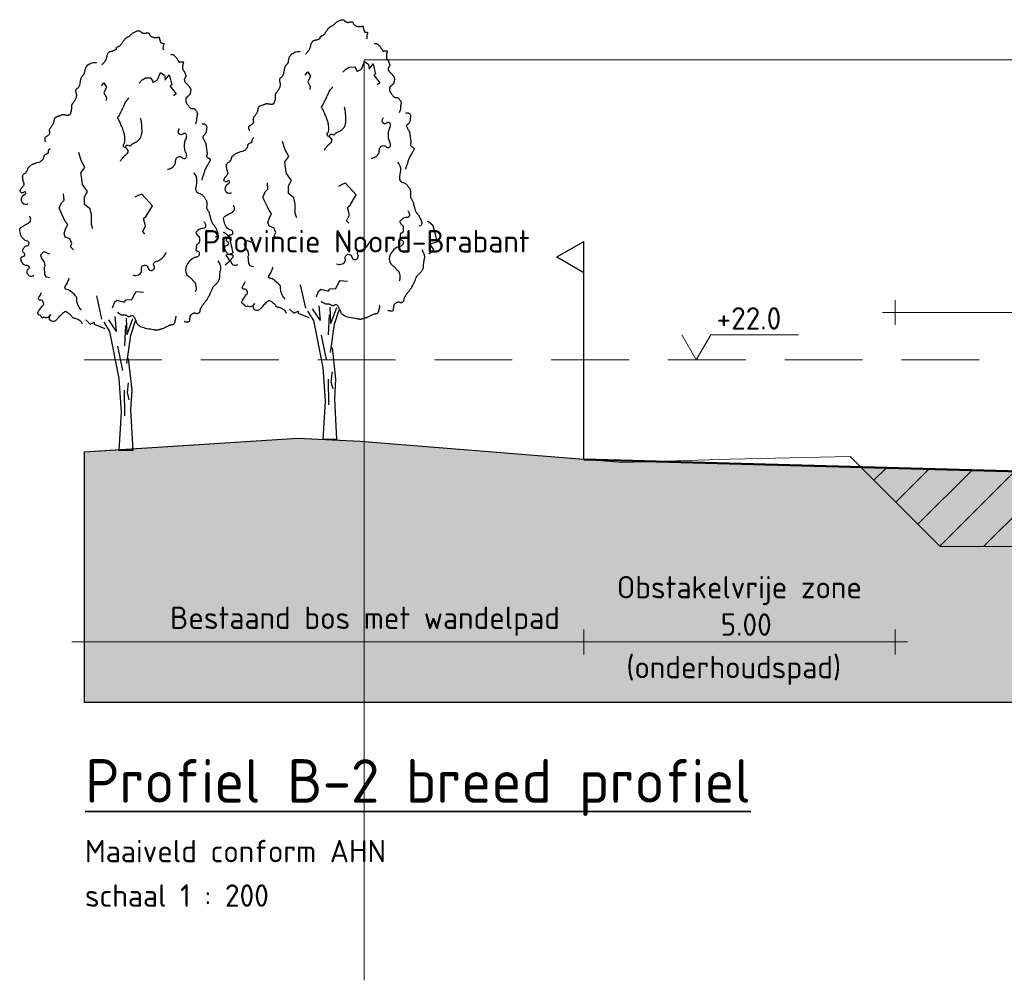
# Model space of a CAD drawing. Header units: metres. Extents: x 161377 to 162521, y 378914 to 379231.
# Tile 28 of 77: x 161826 to 161842, y 378914 to 378930. Entities that reach past the tile are written whole.
import ezdxf

# ---------------------------------------------------------------- set-up
doc = ezdxf.new("R2010")
doc.units = ezdxf.units.M
doc.linetypes.add('DASHED2', pattern=[0.375, 0.25, -0.125])
doc.linetypes.add('HIDDEN', pattern=[9.525, 6.35, -3.175])
for name, color, linetype, lineweight in [('B-WE-GR-MAAIVELD-GD', 253, 'Continuous', 18), ('N-WE-OG-TOPOGRAFIE-SD', 7, 'Continuous', 25), ('N-XX-GW-GROND_TEELAARDE-WERK-A-200', 7, 'Continuous', 18), ('N-XX-GW-WATERGANG-GD', 90, 'Continuous', 50), ('X-XX-AL-HULPLIJN-G', 7, 'Continuous', 18), ('X-XX-AL-HULPLIJN-O', 7, 'Continuous', 18), ('X-XX-AL-M', 7, 'Continuous', 18), ('X-XX-AL-PROFIELBALK-G', 7, 'Continuous', 25), ('X-XX-AL-T35', 3, 'Continuous', 35)]:
    doc.layers.add(name, color=color, linetype=linetype, lineweight=lineweight)
doc.layers.add('N-WE-GW-GROND-A', color=7, linetype='Continuous', lineweight=35, true_color=0xffdf7f)
doc.layers.add('waterspiegel', color=7, linetype='Continuous', lineweight=13, true_color=0x0544ff)
doc.styles.add('RH-NLCS-A', font='NLCS-ISO.ttf')
doc.dimstyles.new('RH-NLCS-IT-A$0', dxfattribs={"dimscale": 0, "dimtxt": 2.5, "dimasz": 2.5, "dimexe": 1, "dimexo": 5, "dimgap": 0.5, "dimtad": 1, "dimzin": 1, "dimdsep": 46, "dimtxsty": 'RH-NLCS-A', "dimcen": 2.5, "dimdle": 1, "dimclrd": 256, "dimclre": 8, "dimclrt": 256, "dimadec": 0, "dimazin": 0, "dimtfac": 1, "dimtmove": 0, "dimatfit": 3, "dimfxl": 1, "dimfxlon": 1, "dimlwd": -1, "dimlwe": 13, "dimarcsym": 1})

# ---------------------------------------------------------------- blocks, each defined once
blk = doc.blocks.new('Peilmaat')
blk.add_lwpolyline([(-0.162, 0.28), (0, 0), (0.162, 0.28), (1.142, 0.28)])
at = {"style": 'RH-NLCS-A'}
blk.add_attdef('NAP', (0.227, 0.337), '', height=0.25, dxfattribs=at)
blk = doc.blocks.new('SOG-TOPOGRAFIE_ERFGRENS_LINKS-D')
for p, q in [((-0.433, 3.25), (0, 3.5)), ((0, 3), (0, 3.5)), ((-0.433, 3.25), (0, 3)), ((0, 0), (0, 3))]:
    blk.add_line(p, q)
blk = doc.blocks.new('BoomB')
at = {"color": 252, "true_color": 0x848484}
for p, q in [((-0.078, 3.821), (-0.325, 4.198)), ((-0.078, 3.821), (-0.118, 4.301)), ((0.263, 3.725), (0.24, 4.255)), ((0.263, 3.725), (0.447, 4.244)), ((0.381, 3.711), (0.528, 4.163)), ((-0.048, 3.356), (0.113, 2.572)), ((0.171, 1.937), (0.182, 1.119)), ((0.297, 2.179), (0.263, 1.868)), ((0.263, 1.868), (0.321, 1.626)), ((0.445, 0), (0, 0))]:
    blk.add_line(p, q, dxfattribs=at)
for points in [[(-0.55, 12.392), (-0.544, 12.397), (-0.533, 12.407), (-0.517, 12.422), (-0.499, 12.441), (-0.479, 12.463), (-0.459, 12.486), (-0.44, 12.511), (-0.423, 12.536), (-0.411, 12.56), (-0.402, 12.583), (-0.395, 12.606), (-0.39, 12.627), (-0.386, 12.648), (-0.383, 12.668), (-0.38, 12.687), (-0.375, 12.706), (-0.369, 12.723), (-0.362, 12.74), (-0.353, 12.755), (-0.344, 12.769), (-0.334, 12.782), (-0.324, 12.793), (-0.314, 12.803), (-0.304, 12.81), (-0.294, 12.816), (-0.285, 12.821), (-0.276, 12.824), (-0.267, 12.826), (-0.257, 12.828), (-0.247, 12.83), (-0.235, 12.832), (-0.223, 12.835), (-0.209, 12.839), (-0.194, 12.844), (-0.179, 12.85), (-0.163, 12.856), (-0.148, 12.862), (-0.133, 12.868), (-0.12, 12.874), (-0.109, 12.879), (-0.1, 12.884), (-0.093, 12.889), (-0.088, 12.893), (-0.084, 12.896), (-0.082, 12.9), (-0.081, 12.903), (-0.08, 12.907), (-0.081, 12.911), (-0.082, 12.915), (-0.082, 12.92), (-0.083, 12.924), (-0.083, 12.93), (-0.082, 12.935), (-0.079, 12.941), (-0.074, 12.946), (-0.067, 12.952), (-0.057, 12.958), (-0.045, 12.965), (-0.032, 12.971), (-0.018, 12.979), (-0.003, 12.986), (0.012, 12.995), (0.027, 13.004), (0.04, 13.014), (0.052, 13.025), (0.063, 13.037), (0.072, 13.05), (0.081, 13.063), (0.09, 13.078), (0.1, 13.094), (0.11, 13.11), (0.121, 13.128), (0.134, 13.146), (0.148, 13.164), (0.162, 13.183), (0.177, 13.201), (0.193, 13.218), (0.208, 13.234), (0.223, 13.249), (0.238, 13.261), (0.252, 13.27), (0.265, 13.278), (0.277, 13.284), (0.289, 13.29), (0.301, 13.295), (0.312, 13.3), (0.323, 13.306), (0.335, 13.314), (0.347, 13.323), (0.359, 13.334), (0.372, 13.347), (0.386, 13.361), (0.401, 13.375), (0.417, 13.389), (0.435, 13.404), (0.454, 13.418), (0.474, 13.432), (0.496, 13.444), (0.519, 13.456), (0.542, 13.466), (0.564, 13.475), (0.586, 13.482), (0.606, 13.486), (0.624, 13.488), (0.64, 13.488), (0.654, 13.486), (0.665, 13.481), (0.676, 13.476), (0.685, 13.469), (0.694, 13.461), (0.702, 13.453), (0.711, 13.445), (0.719, 13.438), (0.728, 13.431), (0.738, 13.424), (0.747, 13.419), (0.758, 13.414), (0.768, 13.41), (0.779, 13.406), (0.79, 13.404), (0.802, 13.404), (0.813, 13.404), (0.825, 13.405), (0.837, 13.406), (0.849, 13.408), (0.862, 13.41), (0.873, 13.413), (0.885, 13.415), (0.897, 13.417), (0.908, 13.419), (0.918, 13.419), (0.928, 13.419), (0.938, 13.418), (0.947, 13.415), (0.955, 13.41), (0.962, 13.404), (0.968, 13.395), (0.974, 13.385), (0.98, 13.373), (0.986, 13.361), (0.993, 13.348), (1.002, 13.335), (1.012, 13.323), (1.025, 13.311), (1.04, 13.301), (1.057, 13.292), (1.076, 13.285), (1.096, 13.279), (1.117, 13.274), (1.138, 13.27), (1.158, 13.268), (1.176, 13.267), (1.194, 13.267), (1.209, 13.269), (1.223, 13.271), (1.236, 13.273), (1.247, 13.276), (1.256, 13.278), (1.264, 13.281), (1.271, 13.282), (1.276, 13.283), (1.28, 13.283), (1.284, 13.281), (1.287, 13.278), (1.289, 13.274), (1.291, 13.268), (1.293, 13.261), (1.296, 13.252), (1.299, 13.241), (1.302, 13.229), (1.305, 13.216), (1.309, 13.202), (1.312, 13.188), (1.316, 13.174), (1.319, 13.161), (1.322, 13.149), (1.325, 13.138), (1.327, 13.128), (1.329, 13.12), (1.332, 13.113), (1.335, 13.108), (1.34, 13.103), (1.345, 13.099), (1.352, 13.096), (1.36, 13.094), (1.37, 13.093), (1.38, 13.092), (1.391, 13.091), (1.402, 13.089), (1.412, 13.088), (1.421, 13.085), (1.428, 13.082), (1.434, 13.077), (1.438, 13.071), (1.44, 13.065), (1.441, 13.056), (1.44, 13.047), (1.438, 13.037), (1.435, 13.025), (1.43, 13.012), (1.425, 12.998), (1.42, 12.983), (1.416, 12.967), (1.413, 12.95), (1.412, 12.932), (1.414, 12.912), (1.419, 12.891), (1.429, 12.869)], [(1.665, 12.717), (1.679, 12.722), (1.693, 12.725), (1.707, 12.725), (1.721, 12.723), (1.736, 12.718), (1.75, 12.709), (1.766, 12.698), (1.782, 12.683), (1.799, 12.665), (1.817, 12.645), (1.834, 12.623), (1.852, 12.601), (1.868, 12.579), (1.883, 12.557), (1.896, 12.538), (1.907, 12.521), (1.916, 12.508), (1.921, 12.498), (1.925, 12.49), (1.927, 12.485), (1.928, 12.482), (1.927, 12.48), (1.927, 12.479), (1.926, 12.478), (1.925, 12.478), (1.925, 12.478), (1.925, 12.478), (1.927, 12.478), (1.93, 12.479), (1.934, 12.479), (1.941, 12.48), (1.95, 12.481), (1.961, 12.483), (1.974, 12.484), (1.988, 12.486), (2.002, 12.488), (2.017, 12.489), (2.03, 12.489), (2.042, 12.489), (2.053, 12.488), (2.06, 12.486), (2.065, 12.483), (2.068, 12.479), (2.069, 12.474), (2.069, 12.468), (2.068, 12.462), (2.065, 12.454), (2.063, 12.446), (2.06, 12.437), (2.057, 12.428), (2.054, 12.418), (2.052, 12.407), (2.049, 12.396), (2.047, 12.384), (2.045, 12.371), (2.044, 12.358), (2.043, 12.344), (2.043, 12.331), (2.043, 12.317), (2.044, 12.303), (2.045, 12.289), (2.046, 12.276), (2.049, 12.264), (2.051, 12.253), (2.054, 12.242), (2.058, 12.233), (2.061, 12.225), (2.065, 12.218), (2.069, 12.211), (2.073, 12.205), (2.076, 12.2), (2.08, 12.195), (2.083, 12.191), (2.086, 12.187), (2.089, 12.183), (2.092, 12.179), (2.096, 12.174), (2.099, 12.168), (2.103, 12.161), (2.107, 12.152), (2.112, 12.141), (2.117, 12.13), (2.122, 12.117), (2.127, 12.104), (2.132, 12.091), (2.137, 12.078), (2.142, 12.067), (2.145, 12.057), (2.148, 12.048), (2.151, 12.041), (2.152, 12.036), (2.152, 12.031), (2.152, 12.026), (2.15, 12.02), (2.147, 12.015), (2.143, 12.008), (2.138, 11.999), (2.131, 11.99), (2.125, 11.979), (2.118, 11.967), (2.112, 11.955), (2.106, 11.942), (2.102, 11.93), (2.099, 11.917), (2.098, 11.905), (2.1, 11.893), (2.102, 11.881), (2.107, 11.869), (2.112, 11.858), (2.119, 11.847), (2.126, 11.837), (2.134, 11.827), (2.143, 11.817), (2.152, 11.807), (2.162, 11.797), (2.171, 11.787), (2.181, 11.778), (2.191, 11.768), (2.201, 11.758), (2.21, 11.748), (2.219, 11.738), (2.228, 11.727), (2.237, 11.717), (2.245, 11.706), (2.253, 11.696), (2.26, 11.685), (2.267, 11.675), (2.274, 11.666), (2.28, 11.657), (2.285, 11.648), (2.29, 11.639), (2.295, 11.631), (2.298, 11.623), (2.301, 11.615), (2.304, 11.608), (2.305, 11.601), (2.306, 11.594), (2.306, 11.587), (2.306, 11.579), (2.305, 11.572), (2.303, 11.564), (2.302, 11.555), (2.3, 11.546), (2.298, 11.536), (2.296, 11.525), (2.294, 11.514), (2.292, 11.501), (2.29, 11.489), (2.287, 11.477), (2.283, 11.465), (2.279, 11.453), (2.275, 11.442), (2.269, 11.432), (2.263, 11.424), (2.256, 11.416), (2.249, 11.408), (2.242, 11.402), (2.235, 11.396), (2.229, 11.391), (2.223, 11.386), (2.217, 11.381), (2.212, 11.377), (2.208, 11.373), (2.203, 11.37), (2.199, 11.366), (2.195, 11.362), (2.19, 11.359), (2.186, 11.355), (2.18, 11.351), (2.175, 11.347), (2.169, 11.342), (2.163, 11.337), (2.158, 11.33), (2.153, 11.323), (2.149, 11.314), (2.146, 11.303), (2.144, 11.291), (2.143, 11.277), (2.143, 11.263), (2.144, 11.248), (2.146, 11.233), (2.148, 11.219), (2.151, 11.206), (2.154, 11.194), (2.158, 11.183), (2.162, 11.174), (2.166, 11.166), (2.171, 11.158), (2.177, 11.15), (2.184, 11.141), (2.191, 11.131), (2.2, 11.12), (2.209, 11.107), (2.219, 11.092), (2.23, 11.076), (2.241, 11.06), (2.253, 11.045), (2.264, 11.031), (2.275, 11.018), (2.286, 11.008), (2.296, 11), (2.305, 10.995), (2.314, 10.992), (2.323, 10.99), (2.332, 10.99), (2.34, 10.991), (2.348, 10.992), (2.357, 10.993), (2.365, 10.993), (2.374, 10.993), (2.383, 10.992), (2.392, 10.989), (2.401, 10.986), (2.411, 10.981), (2.422, 10.974), (2.433, 10.965), (2.444, 10.954), (2.455, 10.941), (2.467, 10.927), (2.478, 10.912), (2.488, 10.897), (2.498, 10.883), (2.506, 10.869), (2.512, 10.856), (2.517, 10.844), (2.52, 10.834), (2.522, 10.825), (2.522, 10.816), (2.521, 10.808), (2.52, 10.801), (2.517, 10.792), (2.515, 10.784), (2.512, 10.775), (2.509, 10.764), (2.506, 10.753), (2.503, 10.741), (2.501, 10.728), (2.498, 10.715), (2.497, 10.7), (2.496, 10.684), (2.495, 10.667), (2.495, 10.648), (2.494, 10.628), (2.491, 10.606), (2.486, 10.581), (2.478, 10.555), (2.467, 10.525), (2.451, 10.492)], [(-2.358, 9.917), (-2.367, 9.96), (-2.372, 9.995), (-2.374, 10.021), (-2.372, 10.041), (-2.367, 10.057), (-2.36, 10.068), (-2.35, 10.077), (-2.339, 10.086), (-2.326, 10.094), (-2.313, 10.103), (-2.299, 10.113), (-2.284, 10.122), (-2.27, 10.132), (-2.257, 10.141), (-2.246, 10.151), (-2.236, 10.161), (-2.229, 10.17), (-2.224, 10.18), (-2.22, 10.189), (-2.219, 10.199), (-2.218, 10.208), (-2.219, 10.218), (-2.22, 10.227), (-2.222, 10.237), (-2.225, 10.247), (-2.227, 10.258), (-2.229, 10.268), (-2.231, 10.279), (-2.231, 10.291), (-2.23, 10.302), (-2.228, 10.314), (-2.224, 10.327), (-2.218, 10.34), (-2.21, 10.353), (-2.201, 10.367), (-2.191, 10.381), (-2.18, 10.396), (-2.168, 10.411), (-2.157, 10.426), (-2.146, 10.442), (-2.135, 10.458), (-2.126, 10.474), (-2.117, 10.491), (-2.109, 10.507), (-2.102, 10.523), (-2.095, 10.538), (-2.09, 10.553), (-2.085, 10.566), (-2.082, 10.578), (-2.079, 10.59), (-2.077, 10.6), (-2.076, 10.61), (-2.075, 10.619), (-2.074, 10.627), (-2.073, 10.636), (-2.072, 10.644), (-2.07, 10.652), (-2.069, 10.661), (-2.066, 10.669), (-2.062, 10.677), (-2.057, 10.685), (-2.051, 10.693), (-2.043, 10.7), (-2.033, 10.707), (-2.021, 10.714), (-2.007, 10.72), (-1.992, 10.726), (-1.976, 10.732), (-1.959, 10.738), (-1.942, 10.743), (-1.926, 10.749), (-1.91, 10.755), (-1.895, 10.761), (-1.882, 10.767), (-1.868, 10.773), (-1.856, 10.779), (-1.843, 10.784), (-1.831, 10.788), (-1.818, 10.791), (-1.806, 10.793), (-1.792, 10.793), (-1.778, 10.792), (-1.764, 10.791), (-1.75, 10.788), (-1.735, 10.786), (-1.72, 10.783), (-1.704, 10.781), (-1.689, 10.779), (-1.674, 10.778), (-1.658, 10.777), (-1.643, 10.777), (-1.629, 10.778), (-1.616, 10.78), (-1.604, 10.783), (-1.593, 10.786), (-1.583, 10.79), (-1.575, 10.795), (-1.569, 10.8), (-1.564, 10.806), (-1.56, 10.813), (-1.557, 10.821), (-1.554, 10.829), (-1.551, 10.838), (-1.548, 10.848), (-1.544, 10.858), (-1.54, 10.869), (-1.536, 10.88), (-1.533, 10.893), (-1.529, 10.905), (-1.526, 10.919), (-1.523, 10.933), (-1.521, 10.947), (-1.519, 10.962), (-1.518, 10.977), (-1.518, 10.992), (-1.518, 11.007), (-1.518, 11.022), (-1.518, 11.037), (-1.518, 11.051), (-1.518, 11.064), (-1.517, 11.076), (-1.516, 11.087), (-1.514, 11.097), (-1.511, 11.106), (-1.508, 11.115), (-1.505, 11.123), (-1.501, 11.13), (-1.497, 11.137), (-1.492, 11.144), (-1.487, 11.15), (-1.481, 11.157), (-1.475, 11.165), (-1.467, 11.174), (-1.459, 11.184), (-1.45, 11.196), (-1.44, 11.21), (-1.428, 11.227), (-1.416, 11.246), (-1.404, 11.267), (-1.392, 11.288), (-1.381, 11.311), (-1.372, 11.333), (-1.364, 11.356), (-1.36, 11.377), (-1.357, 11.398), (-1.358, 11.417), (-1.36, 11.436), (-1.364, 11.453), (-1.368, 11.47), (-1.373, 11.486), (-1.377, 11.502), (-1.38, 11.517), (-1.382, 11.531), (-1.383, 11.546), (-1.382, 11.559), (-1.38, 11.572), (-1.376, 11.584), (-1.372, 11.595), (-1.366, 11.606), (-1.36, 11.615), (-1.353, 11.622), (-1.345, 11.629), (-1.337, 11.636), (-1.328, 11.642), (-1.319, 11.648), (-1.311, 11.655), (-1.302, 11.663), (-1.294, 11.672), (-1.286, 11.683), (-1.279, 11.695), (-1.273, 11.709), (-1.267, 11.725), (-1.261, 11.741), (-1.256, 11.759), (-1.251, 11.778), (-1.246, 11.798), (-1.242, 11.819), (-1.238, 11.84), (-1.234, 11.862), (-1.23, 11.884), (-1.226, 11.906), (-1.222, 11.926), (-1.217, 11.946), (-1.212, 11.964), (-1.206, 11.98), (-1.199, 11.995), (-1.192, 12.008), (-1.185, 12.02), (-1.177, 12.031), (-1.17, 12.04), (-1.162, 12.049), (-1.154, 12.057), (-1.147, 12.064), (-1.14, 12.071), (-1.133, 12.077), (-1.127, 12.084), (-1.121, 12.09), (-1.116, 12.097), (-1.112, 12.104), (-1.109, 12.111), (-1.106, 12.119), (-1.104, 12.129), (-1.103, 12.139), (-1.102, 12.151), (-1.1, 12.164), (-1.098, 12.18), (-1.094, 12.197), (-1.09, 12.217), (-1.084, 12.239), (-1.076, 12.263), (-1.066, 12.288), (-1.054, 12.313), (-1.038, 12.339), (-1.018, 12.363), (-0.995, 12.387), (-0.967, 12.408), (-0.934, 12.426), (-0.899, 12.441), (-0.862, 12.453), (-0.826, 12.462), (-0.792, 12.468), (-0.762, 12.469), (-0.738, 12.467), (-0.721, 12.46)], [(2.669, 10.49), (2.686, 10.492), (2.701, 10.494), (2.713, 10.495), (2.723, 10.496), (2.731, 10.495), (2.739, 10.494), (2.746, 10.492), (2.753, 10.488), (2.761, 10.484), (2.77, 10.478), (2.778, 10.471), (2.787, 10.463), (2.795, 10.454), (2.802, 10.445), (2.808, 10.435), (2.813, 10.424), (2.816, 10.413), (2.818, 10.401), (2.819, 10.389), (2.819, 10.377), (2.818, 10.363), (2.816, 10.349), (2.814, 10.334), (2.812, 10.318), (2.81, 10.301), (2.808, 10.284), (2.805, 10.266), (2.802, 10.248), (2.798, 10.231), (2.793, 10.214), (2.786, 10.198), (2.779, 10.182), (2.77, 10.169), (2.759, 10.156), (2.748, 10.145), (2.737, 10.134), (2.726, 10.124), (2.716, 10.115), (2.707, 10.107), (2.7, 10.098), (2.694, 10.09), (2.691, 10.082), (2.69, 10.073), (2.691, 10.064), (2.693, 10.054), (2.697, 10.044), (2.702, 10.032), (2.708, 10.019), (2.716, 10.004), (2.725, 9.989), (2.734, 9.972), (2.743, 9.955), (2.752, 9.938), (2.761, 9.921), (2.77, 9.904), (2.777, 9.888), (2.783, 9.873), (2.788, 9.859), (2.792, 9.845), (2.795, 9.832), (2.798, 9.819), (2.8, 9.806), (2.801, 9.793), (2.803, 9.78), (2.804, 9.766), (2.805, 9.751), (2.806, 9.736), (2.808, 9.721), (2.809, 9.705), (2.811, 9.689), (2.813, 9.674), (2.816, 9.658), (2.819, 9.642), (2.822, 9.626), (2.825, 9.611), (2.827, 9.596), (2.83, 9.581), (2.831, 9.566), (2.831, 9.552), (2.83, 9.538), (2.828, 9.525), (2.825, 9.512), (2.821, 9.5), (2.818, 9.488), (2.815, 9.476), (2.814, 9.465), (2.816, 9.455), (2.82, 9.445), (2.827, 9.435), (2.837, 9.426), (2.849, 9.417), (2.862, 9.408), (2.875, 9.4), (2.888, 9.393), (2.9, 9.386), (2.91, 9.379), (2.918, 9.373), (2.924, 9.367), (2.928, 9.361), (2.93, 9.356), (2.931, 9.351), (2.931, 9.345), (2.93, 9.34), (2.929, 9.334), (2.928, 9.328), (2.926, 9.321), (2.924, 9.313), (2.92, 9.304), (2.916, 9.293), (2.91, 9.28), (2.902, 9.265), (2.892, 9.248), (2.879, 9.228), (2.865, 9.206), (2.85, 9.181), (2.834, 9.156), (2.818, 9.128), (2.802, 9.1), (2.787, 9.072), (2.774, 9.044), (2.762, 9.016), (2.752, 8.989), (2.744, 8.962), (2.736, 8.936), (2.729, 8.911), (2.723, 8.886), (2.716, 8.862), (2.708, 8.839), (2.7, 8.818), (2.692, 8.797), (2.683, 8.777), (2.675, 8.757), (2.669, 8.738), (2.664, 8.72), (2.661, 8.701), (2.661, 8.683)], [(2.395, 8.917), (2.446, 8.862), (2.477, 8.799), (2.491, 8.731), (2.493, 8.66), (2.487, 8.589), (2.477, 8.521), (2.468, 8.459), (2.463, 8.405), (2.467, 8.363), (2.479, 8.33), (2.496, 8.305), (2.518, 8.286), (2.543, 8.273), (2.569, 8.263), (2.595, 8.254), (2.618, 8.246), (2.639, 8.236), (2.657, 8.225), (2.672, 8.213), (2.686, 8.2), (2.698, 8.186), (2.71, 8.171), (2.721, 8.156), (2.732, 8.141), (2.744, 8.126), (2.756, 8.111), (2.769, 8.095), (2.781, 8.078), (2.792, 8.06), (2.801, 8.041), (2.809, 8.02), (2.815, 7.997), (2.818, 7.972), (2.82, 7.945), (2.82, 7.918), (2.819, 7.89), (2.817, 7.864), (2.816, 7.838), (2.816, 7.815), (2.817, 7.795), (2.82, 7.779), (2.825, 7.765), (2.831, 7.753), (2.838, 7.741), (2.847, 7.73), (2.855, 7.717), (2.865, 7.703), (2.874, 7.685), (2.883, 7.664), (2.892, 7.639), (2.901, 7.611), (2.909, 7.582), (2.917, 7.552), (2.925, 7.522), (2.933, 7.492), (2.941, 7.464), (2.948, 7.437), (2.955, 7.412), (2.962, 7.39), (2.969, 7.369), (2.976, 7.35), (2.983, 7.333), (2.99, 7.318), (2.997, 7.305), (3.005, 7.293), (3.012, 7.283), (3.021, 7.273), (3.029, 7.265), (3.037, 7.256), (3.046, 7.247), (3.055, 7.238), (3.064, 7.227), (3.073, 7.216), (3.082, 7.202), (3.091, 7.187), (3.101, 7.17), (3.111, 7.15), (3.122, 7.127), (3.133, 7.102), (3.146, 7.073), (3.158, 7.041), (3.169, 7.007), (3.177, 6.972), (3.18, 6.939), (3.175, 6.909), (3.16, 6.883), (3.134, 6.863), (3.094, 6.851)], [(3.18, 6.092), (3.213, 6.037), (3.236, 5.99), (3.252, 5.95), (3.261, 5.916), (3.265, 5.886), (3.265, 5.861), (3.262, 5.838), (3.258, 5.817), (3.254, 5.796), (3.25, 5.776), (3.245, 5.756), (3.241, 5.736), (3.238, 5.715), (3.235, 5.694), (3.232, 5.673), (3.23, 5.65), (3.229, 5.627), (3.228, 5.603), (3.227, 5.578), (3.225, 5.552), (3.222, 5.527), (3.217, 5.502), (3.21, 5.477), (3.2, 5.453), (3.188, 5.43), (3.173, 5.408), (3.156, 5.387), (3.138, 5.367), (3.119, 5.349), (3.101, 5.332), (3.084, 5.316), (3.068, 5.301), (3.054, 5.288), (3.042, 5.276), (3.032, 5.265), (3.023, 5.254), (3.015, 5.243), (3.008, 5.232), (3.002, 5.22), (2.995, 5.208), (2.989, 5.194), (2.983, 5.178), (2.977, 5.162), (2.97, 5.144), (2.963, 5.124), (2.954, 5.103), (2.945, 5.08), (2.934, 5.055), (2.922, 5.029), (2.908, 5.001), (2.894, 4.973), (2.879, 4.945), (2.864, 4.918), (2.849, 4.891), (2.834, 4.866), (2.82, 4.844), (2.807, 4.823), (2.795, 4.806), (2.782, 4.79), (2.771, 4.775), (2.759, 4.76), (2.747, 4.746), (2.735, 4.73), (2.722, 4.714), (2.708, 4.696), (2.694, 4.677), (2.68, 4.657), (2.666, 4.637), (2.653, 4.617), (2.641, 4.598), (2.63, 4.581), (2.621, 4.565), (2.614, 4.551), (2.608, 4.54), (2.605, 4.53), (2.602, 4.521), (2.6, 4.513), (2.599, 4.506), (2.599, 4.499), (2.599, 4.492), (2.598, 4.484), (2.598, 4.476), (2.596, 4.468), (2.595, 4.46), (2.592, 4.452), (2.588, 4.444), (2.583, 4.436), (2.576, 4.428), (2.568, 4.421), (2.558, 4.414), (2.548, 4.409), (2.537, 4.404), (2.525, 4.4), (2.514, 4.397), (2.503, 4.396), (2.493, 4.396), (2.484, 4.399), (2.476, 4.402), (2.469, 4.406), (2.461, 4.41), (2.453, 4.414), (2.444, 4.416), (2.433, 4.417), (2.421, 4.416), (2.408, 4.413), (2.392, 4.407), (2.376, 4.399), (2.36, 4.39), (2.343, 4.38), (2.328, 4.37), (2.315, 4.359), (2.303, 4.348), (2.294, 4.337), (2.288, 4.327), (2.283, 4.318), (2.28, 4.308), (2.278, 4.299), (2.277, 4.29), (2.276, 4.28), (2.275, 4.27), (2.274, 4.26), (2.272, 4.25), (2.27, 4.239), (2.268, 4.228), (2.266, 4.217), (2.264, 4.207), (2.263, 4.196), (2.262, 4.186), (2.262, 4.176), (2.263, 4.167), (2.262, 4.158), (2.261, 4.151), (2.258, 4.144), (2.253, 4.138), (2.245, 4.133), (2.233, 4.129), (2.218, 4.127), (2.199, 4.127), (2.179, 4.127), (2.158, 4.129), (2.138, 4.132), (2.12, 4.137), (2.105, 4.142), (2.094, 4.149)], [(1.828, 4.321), (1.827, 4.311), (1.824, 4.291), (1.819, 4.265), (1.813, 4.234), (1.806, 4.201), (1.799, 4.167), (1.79, 4.135), (1.782, 4.108), (1.773, 4.085), (1.764, 4.068), (1.755, 4.056), (1.745, 4.048), (1.736, 4.042), (1.727, 4.039), (1.718, 4.038), (1.709, 4.037), (1.7, 4.037), (1.691, 4.036), (1.681, 4.035), (1.671, 4.033), (1.659, 4.03), (1.647, 4.027), (1.632, 4.021), (1.615, 4.014), (1.596, 4.006), (1.576, 3.995), (1.554, 3.984), (1.531, 3.973), (1.509, 3.961), (1.487, 3.95), (1.466, 3.94), (1.448, 3.931), (1.431, 3.924), (1.416, 3.918), (1.403, 3.913), (1.391, 3.91), (1.379, 3.907), (1.366, 3.904), (1.354, 3.901), (1.34, 3.897), (1.325, 3.893), (1.308, 3.888), (1.291, 3.883), (1.274, 3.878), (1.258, 3.873), (1.243, 3.869), (1.229, 3.865), (1.217, 3.863), (1.208, 3.861), (1.2, 3.861), (1.192, 3.862), (1.182, 3.864), (1.17, 3.867), (1.152, 3.871), (1.129, 3.876), (1.098, 3.882), (1.059, 3.888), (1.014, 3.895), (0.963, 3.904), (0.91, 3.913), (0.857, 3.925), (0.805, 3.937), (0.756, 3.951), (0.713, 3.968), (0.677, 3.986), (0.648, 4.006), (0.625, 4.027), (0.606, 4.051), (0.59, 4.075), (0.577, 4.101), (0.565, 4.128), (0.554, 4.156), (0.542, 4.184), (0.53, 4.213), (0.517, 4.24), (0.503, 4.265), (0.489, 4.288), (0.475, 4.307), (0.46, 4.322), (0.444, 4.331), (0.428, 4.335), (0.413, 4.334), (0.397, 4.329), (0.381, 4.322), (0.365, 4.314), (0.35, 4.306), (0.336, 4.3), (0.322, 4.297), (0.309, 4.298), (0.297, 4.303), (0.285, 4.31), (0.272, 4.318), (0.258, 4.327), (0.242, 4.335), (0.224, 4.342), (0.204, 4.346), (0.18, 4.347), (0.154, 4.347), (0.126, 4.348), (0.095, 4.352), (0.063, 4.362), (0.029, 4.378), (-0.005, 4.405), (-0.04, 4.444)]]:
    blk.add_lwpolyline(points, dxfattribs=at)
at = {"color": 252, "true_color": 0x848484, "flags": 128}
for points in [[(0.644, 11.801), (0.745, 11.904), (0.848, 11.968), (1.016, 11.977), (1.079, 11.881), (1.089, 11.824), (1.242, 11.904), (1.339, 12.145), (1.446, 12.073), (1.462, 12.067), (1.476, 12.007), (1.489, 11.903), (1.616, 12.073), (1.652, 11.917), (1.694, 11.753), (1.635, 11.711), (1.832, 11.457), (1.748, 11.397)], [(-0.563, 11.712), (-0.483, 11.813), (-0.399, 11.674), (-0.485, 11.495), (-0.402, 11.346), (-0.416, 11.243)], [(-0.835, 7.119), (-0.882, 7.265), (-0.886, 7.568), (-0.928, 7.764), (-0.997, 7.815), (-1.103, 7.909), (-1.102, 8.15), (-1.009, 8.323), (-1.166, 8.548), (-1.194, 8.729), (-1.223, 8.92), (-1.094, 9.095), (-1.213, 9.313), (-1.289, 9.573)], [(-1.461, 6.451), (-1.557, 6.549), (-1.509, 6.648), (-1.573, 6.798), (-1.726, 6.854), (-1.76, 6.973), (-1.715, 7.123), (-1.647, 7.265), (-1.723, 7.362), (-1.766, 7.453), (-1.922, 7.781), (-1.85, 7.955), (-1.76, 8.048), (-1.779, 8.243)], [(0.835, 6.952), (0.766, 7.032), (0.853, 7.215), (0.789, 7.451), (0.876, 7.531), (1.075, 7.865), (0.73, 8.238), (0.643, 8.206), (0.509, 8.135)], [(3.411, 5.971), (3.562, 6.095), (3.443, 6.285), (3.669, 6.353), (3.616, 6.585), (3.546, 6.869), (3.393, 6.992), (3.356, 7.002)], [(-2.221, 5.549), (-2.326, 5.57), (-2.376, 5.66), (-2.396, 5.894), (-2.374, 5.937), (-2.391, 6.047), (-2.473, 6.17), (-2.511, 6.262), (-2.509, 6.292), (-2.417, 6.396), (-2.265, 6.334), (-2.249, 6.332), (-2.235, 6.319)], [(-0.203, 4.589), (-0.136, 4.773), (-0.057, 4.835), (0.169, 4.763), (0.233, 4.843), (0.417, 4.85), (0.509, 5.032), (0.556, 5.111), (0.793, 5.087)], [(-0.549, 4.218), (-0.712, 4.969)], [(-1.067, 4.195), (-0.93, 4.058), (-0.793, 4.127), (-0.793, 4.058), (-0.449, 3.92)], [(-0.491, 4.121), (-0.303, 3.821), (-0.003, 2.319), (0.072, 1.229), (0, 0)], [(0.185, 3.361), (0.218, 4.013)], [(0.25, 2.798), (0.381, 3.711)], [(0.298, 2.957), (0.411, 1.943), (0.373, 1.304), (0.445, 0)]]:
    blk.add_lwpolyline(points, dxfattribs=at)
at = {"color": 252, "true_color": 0x848484}
for points in [[(0.235, 9.726, -0.158777), (0.165, 9.75, -0.233308), (0.141, 9.797, -0.182007), (0.161, 9.85, 0.155816), (0.187, 9.912, 0.045058), (0.187, 10.085, 0.058787), (0.16, 10.216, 0.004222), (0.129, 10.304, 0.006596), (0.109, 10.36, 0.009627), (0.05, 10.503, 0.01133), (-0.004, 10.623, 0.125022), (-0.034, 10.659, -0.287204), (-0.043, 10.679, -0.13455), (-0.031, 10.704, 0.057474), (0.005, 10.757, 0.001656), (0.058, 10.861, 0.0025), (0.093, 10.931, 0.011837), (0.127, 11.003, -0.006032), (0.191, 11.146, -0.046726), (0.229, 11.211, -0.023647), (0.321, 11.328)], [(0.05, 9.3, -0.032546), (0.11, 9.391, -0.03526), (0.176, 9.466, -0.036525), (0.228, 9.51, 0.039269), (0.275, 9.551, 0.524816), (0.249, 9.687, -0.70157), (0.257, 9.808, -0.246052), (0.318, 9.796, 0.330237), (0.365, 9.793, 0.082831), (0.398, 9.824, -0.081275), (0.431, 9.855, -0.066365), (0.495, 9.887, 0.059917), (0.566, 9.922, 0.076229), (0.665, 10.008, 0.097021), (0.714, 10.098, 0.037062), (0.737, 10.193, 0.045363), (0.743, 10.273, 0.006717), (0.742, 10.312, 0.002377), (0.736, 10.423, 0.020071), (0.725, 10.531, 0.014267), (0.7, 10.682)], [(1.555, 9.036, 0.101914), (1.686, 9.079, 0.107951), (1.783, 9.167, 0.172666), (1.816, 9.281, -0.173792), (1.849, 9.395, -0.48034), (2.033, 9.404, 0.699728), (2.175, 9.46, 0.110664), (2.142, 9.591, -0.110605), (2.109, 9.721, -0.006472), (2.108, 9.787, -0.006512), (2.109, 9.852, -0.111285), (2.142, 9.983, 0.11249), (2.175, 10.112, 0.670162), (2.05, 10.167, -0.598076), (1.914, 10.21, -0.107528), (1.916, 10.279, -0.106959), (1.946, 10.341)], [(-2.932, 7.92, -0.061597), (-2.973, 7.907, -0.068549), (-3.012, 7.905, -0.377768), (-3.134, 8.036, -0.275847), (-3.022, 8.237, -0.028717), (-3.01, 8.242, 0.055672), (-3.004, 8.246, 1.128102), (-3.055, 8.3, -0.467669), (-3.15, 8.3, -0.043926), (-3.173, 8.333, -0.178724), (-3.174, 8.342, -0.071298), (-3.165, 8.369, -0.036842), (-3.137, 8.415, -0.009471), (-3.106, 8.456, 0.010169), (-3.078, 8.494, 0.016396), (-3.049, 8.538, 0.058895), (-3.043, 8.551, 0.22909), (-3.047, 8.585, -0.102618), (-3.074, 8.654, -0.001984), (-3.081, 8.694, -0.00284), (-3.086, 8.722, -0.015692), (-3.092, 8.778, -0.026096), (-3.094, 8.812, -0.123566), (-3.088, 8.834, -0.050335), (-3.057, 8.879, -0.123683), (-3.015, 8.909, 0.160012), (-2.983, 8.935, 0.092044), (-2.976, 8.953, -0.133826), (-2.97, 8.965, -0.078666), (-2.964, 8.97, 0.049691), (-2.954, 8.977, 0.207036), (-2.934, 9.021, -0.156565), (-2.913, 9.081, -0.059527), (-2.844, 9.152, -0.066018), (-2.768, 9.199, -0.00394), (-2.735, 9.213, -0.004619), (-2.707, 9.225, -0.031042), (-2.627, 9.252, 0.02906), (-2.542, 9.28, 0.07887), (-2.486, 9.313, 0.0611), (-2.428, 9.374, 0.147905), (-2.41, 9.424, -0.120561), (-2.392, 9.486, -0.254022), (-2.318, 9.531, 0.34235), (-2.268, 9.575, 0.082724), (-2.267, 9.594, -0.071752), (-2.266, 9.616, -0.11979), (-2.244, 9.668, -0.113391), (-2.199, 9.707)], [(-2.73, 5.619, -0.13726), (-2.808, 5.588, -0.181103), (-2.871, 5.604, -0.101937), (-2.929, 5.665, -0.1217), (-2.95, 5.732, -0.031179), (-2.95, 5.764, -0.041415), (-2.947, 5.788, -0.247446), (-2.917, 5.824, 0.211909), (-2.88, 5.862, 0.57629), (-2.944, 5.94, -0.298213), (-3.091, 6.005, -0.072479), (-3.146, 6.125, -0.144881), (-3.146, 6.191, -0.371124), (-3.083, 6.232, 0.387334), (-3.023, 6.273, 0.34255), (-3.06, 6.356, -0.37139), (-3.092, 6.436, -0.006859), (-3.083, 6.46, -0.038546), (-3.081, 6.464, -0.020688), (-3.072, 6.479, -0.008761), (-3.05, 6.511, -0.042179), (-3.011, 6.554, -0.0657), (-2.981, 6.577, -0.183427), (-2.967, 6.579, 0.107566), (-2.944, 6.579, 0.792646), (-2.941, 6.723, -0.263682), (-3.147, 6.923, -0.032113), (-3.187, 7.102, -0.209176), (-3.18, 7.131, -0.06387), (-3.138, 7.172, -0.039172), (-3.057, 7.224, -0.009014), (-3.007, 7.25, 0.010983), (-2.966, 7.271, 0.028574), (-2.885, 7.322, 0.061489), (-2.852, 7.352, 0.098913), (-2.846, 7.362, 0.028984), (-2.836, 7.4, 0.13267), (-2.84, 7.464, 0.117747), (-2.878, 7.525)], [(2.727, 7.359, -0.041311), (2.751, 7.323, -0.042244), (2.768, 7.283, -0.038238), (2.781, 7.235, -0.058405), (2.783, 7.203, -0.414693), (2.707, 7.135, 0.202416), (2.534, 7.073, 0.021897), (2.473, 7.012, 0.213758), (2.47, 7.003, 0.105271), (2.475, 6.985, 0.031738), (2.51, 6.933, 0.080024), (2.56, 6.886, -0.184988), (2.577, 6.86, -0.029477), (2.579, 6.85, -0.009899), (2.582, 6.82, -0.022999), (2.585, 6.737, -0.042094), (2.58, 6.691, -0.067896), (2.575, 6.674, -0.039856), (2.559, 6.648, -0.245698), (2.526, 6.631, 0.290975), (2.498, 6.613, 0.072692), (2.487, 6.578, 0.050351), (2.485, 6.526, 0.014603), (2.486, 6.514, -0.02061), (2.486, 6.506, -0.157327), (2.482, 6.493, 0.089134), (2.472, 6.47, 0.467738), (2.515, 6.412, -0.358322), (2.578, 6.352, -0.038489), (2.581, 6.305, -0.085044), (2.577, 6.284, -0.064554), (2.566, 6.264, -0.037905), (2.541, 6.234, -0.17292), (2.505, 6.216, 0.077348), (2.42, 6.193, 0.21853), (2.147, 5.88, 0.311295), (2.241, 5.59, 0.013408), (2.271, 5.568, -0.0379), (2.282, 5.56, -0.010602), (2.339, 5.504, -0.026927), (2.36, 5.48, -0.023313), (2.369, 5.467, 0.018302), (2.381, 5.452, 0.109191), (2.408, 5.428, -0.114091), (2.435, 5.405, -0.07496), (2.444, 5.388, -0.022301), (2.463, 5.324, -0.043297), (2.477, 5.23, -0.053082), (2.475, 5.152, -0.073734), (2.469, 5.134, -0.032843), (2.449, 5.096)], [(0.446, 5.644, 0.171526), (0.588, 5.631, 0.171526), (0.707, 5.709, 0.239798), (0.724, 5.804, -0.227236), (0.739, 5.905, -0.666529), (0.937, 5.864, 0.726468), (1.131, 5.84, 0.263269), (1.123, 5.95, -0.359589), (1.131, 6.035, -0.135967), (1.21, 6.08, 0.095213), (1.327, 6.133, 0.060587), (1.436, 6.233, 0.057857), (1.522, 6.362)], [(-1.203, 4.507, -0.072887), (-1.303, 4.649, -0.080286), (-1.35, 4.8, -0.058621), (-1.353, 4.881, 0.116876), (-1.359, 4.922, 0.104083), (-1.391, 4.971, 0.026813), (-1.558, 5.119, 0.129639), (-1.703, 5.182, -0.416389), (-1.736, 5.228, -0.105912), (-1.712, 5.289, 0.043591), (-1.638, 5.426, 0.004224), (-1.607, 5.497, 0.029199), (-1.604, 5.508, 0.213879), (-1.605, 5.518, 0.069343), (-1.624, 5.541)], [(-1.166, 4.055, 0.036784), (-1.192, 4.108, 0.072313), (-1.21, 4.132, 0.068127), (-1.316, 4.208, 0.075473), (-1.426, 4.246, 0.033705), (-1.447, 4.249, -0.057462), (-1.46, 4.251, -0.197945), (-1.493, 4.278, 0.082036), (-1.555, 4.356, 0.052126), (-1.697, 4.459, 0.251473), (-1.736, 4.461, 0.059835), (-1.756, 4.447, 0.010142), (-1.863, 4.354, 0.038399), (-1.963, 4.248, -0.049754), (-2.042, 4.168, -0.415767), (-2.203, 4.183, -0.365967), (-2.201, 4.362, -0.002133), (-2.196, 4.368, -0.07961), (-2.195, 4.368, -0.7436), (-2.195, 4.367, -0.008654), (-2.208, 4.342, -0.121887), (-2.25, 4.296, -0.089292), (-2.327, 4.262, -0.250646), (-2.385, 4.277, 0.317592), (-2.434, 4.284, 0.160208), (-2.446, 4.271, -0.29699), (-2.455, 4.266, -0.277841), (-2.48, 4.283, 0.117864), (-2.523, 4.335, 0.060549), (-2.569, 4.361, -0.10853), (-2.593, 4.379, -0.137156), (-2.604, 4.401, -0.124668), (-2.602, 4.428, -0.068553), (-2.58, 4.473, -0.015893), (-2.457, 4.647, -0.012888), (-2.43, 4.68, 0.027707), (-2.418, 4.696, 0.193486), (-2.416, 4.708, 0.035542), (-2.431, 4.769, 0.359392), (-2.532, 4.832, -0.590523), (-2.583, 4.902, -0.035503), (-2.554, 4.953, 0.029287), (-2.519, 5.015, 0.006452), (-2.506, 5.042, 0.006358), (-2.493, 5.071)]]:
    blk.add_lwpolyline(points, format="xyb", dxfattribs=at)
blk = doc.blocks.new('*D137')
at = {"layer": 'Defpoints', "color": 0, "transparency": 16777216}
for p in [(161835.215, 378922.705), (161827.193, 378921.86), (161835.215, 378919.773)]:
    blk.add_point(p, dxfattribs=at)
at = {"layer": 'X-XX-AL-M', "color": 8, "linetype": 'HIDDEN', "lineweight": 13, "transparency": 16777216}
for p, q in [((161827.193, 378919.973), (161827.193, 378919.573)), ((161835.215, 378919.973), (161835.215, 378919.573))]:
    blk.add_line(p, q, dxfattribs=at)
at = {"layer": 'X-XX-AL-M', "transparency": 16777216}
blk.add_line((161826.993, 378919.773), (161835.415, 378919.773), dxfattribs=at)
at = {"layer": 'X-XX-AL-M', "transparency": 16777216, "insert": (161831.704, 378920.107), "char_height": 0.36, "attachment_point": 5, "style": 'RH-NLCS-A'}
blk.add_mtext('Bestaand bos met wandelpad ', dxfattribs=at)
blk = doc.blocks.new('_None')
blk = doc.blocks.new('*D143')
at = {"layer": 'Defpoints', "color": 0, "transparency": 16777216}
for p in [(161835.215, 378922.705), (161840.216, 378922.365), (161840.216, 378919.773)]:
    blk.add_point(p, dxfattribs=at)
at = {"layer": 'X-XX-AL-M', "color": 8, "linetype": 'HIDDEN', "lineweight": 13, "transparency": 16777216}
for p, q in [((161835.215, 378919.973), (161835.215, 378919.573)), ((161840.216, 378919.973), (161840.216, 378919.573))]:
    blk.add_line(p, q, dxfattribs=at)
at = {"layer": 'X-XX-AL-M', "transparency": 16777216}
blk.add_line((161835.015, 378919.773), (161840.416, 378919.773), dxfattribs=at)
at = {"layer": 'X-XX-AL-M', "transparency": 16777216, "insert": (161837.715, 378920.353), "char_height": 0.36, "attachment_point": 5, "style": 'RH-NLCS-A'}
blk.add_mtext('Obstakelvrije zone \\P 5.00', dxfattribs=at)
blk = doc.blocks.new('*D149')
at = {"layer": 'Defpoints', "color": 0, "transparency": 16777216}
for p in [(161849.915, 378925.065), (161849.915, 378922.405), (161840.216, 378919.773)]:
    blk.add_point(p, dxfattribs=at)
at = {"layer": 'X-XX-AL-M', "color": 8, "linetype": 'HIDDEN', "lineweight": 13, "transparency": 16777216}
for p, q in [((161840.216, 378924.865), (161840.216, 378925.265)), ((161849.915, 378924.865), (161849.915, 378925.265))]:
    blk.add_line(p, q, dxfattribs=at)
at = {"layer": 'X-XX-AL-M', "transparency": 16777216}
blk.add_line((161840.016, 378925.065), (161850.115, 378925.065), dxfattribs=at)
at = {"layer": 'X-XX-AL-M', "transparency": 16777216, "insert": (161845.065, 378925.645), "char_height": 0.36, "width": 5.1301, "attachment_point": 5, "style": 'RH-NLCS-A'}
blk.add_mtext('\\P9.70', dxfattribs=at)

msp = doc.modelspace()

# ---------------------------------------------------------------- hatches: boundary and pattern name
at = {"layer": 'N-WE-GW-GROND-A', "transparency": 33554508}
h = msp.add_hatch(color=256, dxfattribs=at)
h.dxf.hatch_style = 1
h.paths.add_polyline_path([(161868.092, 378924.755), (161863.092, 378924.755), (161853.915, 378922.461), (161849.915, 378922.405), (161848.518, 378921.705), (161847.518, 378921.705), (161846.118, 378922.405), (161835.215, 378922.705), (161831.626, 378922.994), (161830.627, 378923.044), (161827.193, 378922.821), (161827.193, 378918.805), (161888.142, 378918.805), (161888.142, 378922.498), (161882.867, 378922.506), (161881.367, 378921.506), (161880.867, 378921.506), (161879.367, 378922.501)])
at = {"layer": 'N-XX-GW-GROND_TEELAARDE-WERK-A-200'}
h = msp.add_hatch(dxfattribs=at)
h.set_pattern_fill('AGW-WERK_AANVULLEN', color=256, scale=0.1, pattern_type=2)
h.set_pattern_definition([(45, (0, -281.4214), (-0.3535533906, 0.3535533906), [])])
h.paths.add_polyline_path([(161846.118, 378922.405), (161839.664, 378922.583), (161840.942, 378921.305), (161849.292, 378921.305), (161852.132, 378921.305), (161853.279, 378922.452), (161849.915, 378922.405), (161848.518, 378921.705), (161847.518, 378921.705)])

# ---------------------------------------------------------------- linework, layer by layer
msp.add_lwpolyline([(161888.142, 378922.498), (161888.047, 378922.498), (161882.859, 378922.501), (161881.367, 378921.506), (161880.867, 378921.506), (161879.338, 378922.506), (161868.092, 378924.755), (161863.092, 378924.755), (161853.915, 378922.461), (161849.915, 378922.405), (161848.518, 378921.705), (161847.518, 378921.705), (161846.118, 378922.405), (161835.215, 378922.705), (161835.215, 378922.705), (161831.626, 378922.994), (161830.627, 378923.044), (161827.193, 378922.821), (161827.193, 378918.805), (161888.142, 378918.805)], close=True)
at = {"layer": 'B-WE-GR-MAAIVELD-GD', "flags": 128}
msp.add_lwpolyline([(161827.193, 378922.821), (161827.286, 378922.826), (161830.627, 378923.044), (161831.626, 378922.994), (161835.697, 378922.669), (161835.842, 378922.655), (161837.565, 378922.712), (161839.492, 378922.755), (161840.942, 378921.305), (161852.132, 378921.305), (161854.492, 378923.665), (161855.978, 378924.127), (161857.666, 378924.748), (161861.048, 378925.309), (161862.006, 378924.901)], dxfattribs=at)
at = {"layer": 'N-XX-GW-WATERGANG-GD'}
msp.add_lwpolyline([(161846.118, 378922.405), (161835.215, 378922.705)], dxfattribs=at)
at = {"layer": 'waterspiegel', "linetype": 'DASHED2', "ltscale": 5}
msp.add_line((161827.193, 378924.305), (161861.292, 378924.305), dxfattribs=at)
at = {"layer": 'X-XX-AL-HULPLIJN-G'}
msp.add_lwpolyline([(161854.59, 378929.123), (161831.69, 378929.123), (161831.69, 378914.339)], dxfattribs=at)
msp.add_lwpolyline([(161846.118, 378922.405), (161839.664, 378922.583), (161840.942, 378921.305), (161849.292, 378921.305), (161852.132, 378921.305), (161853.279, 378922.452), (161849.915, 378922.405), (161848.518, 378921.705), (161847.518, 378921.705)], close=True, dxfattribs=at)
at = {"layer": 'X-XX-AL-HULPLIJN-O'}
msp.add_lwpolyline([(161827.193, 378922.821), (161827.193, 378918.805), (161888.142, 378918.805), (161888.142, 378922.553)], dxfattribs=at)

# ---------------------------------------------------------------- block references
at = {"xscale": 0.5, "yscale": 0.5, "zscale": 0.5}
for p in [(161831.025, 378923.024), (161827.752, 378922.848)]:
    msp.add_blockref('BoomB', p, dxfattribs=at)
at = {"layer": 'N-WE-OG-TOPOGRAFIE-SD', "color": 7}
msp.add_blockref('SOG-TOPOGRAFIE_ERFGRENS_LINKS-D', (161835.215, 378922.707), dxfattribs=at)
at = {"layer": 'waterspiegel', "xscale": 1.44, "yscale": 1.44, "zscale": 1.44}
msp.add_blockref('Peilmaat', (161837.022, 378924.305), dxfattribs=at).add_auto_attribs({'NAP': '+22.0'})

# ---------------------------------------------------------------- texts
at = {"layer": 'X-XX-AL-M', "style": 'RH-NLCS-A'}
for s, p in [('Provincie Noord-Brabant', (161829.099, 378926.029)), ('(onderhoudspad)', (161835.901, 378919.19))]:
    msp.add_text(s, height=0.36, dxfattribs=at).set_placement(p)
at = {"layer": 'X-XX-AL-PROFIELBALK-G', "color": 7, "style": 'RH-NLCS-A'}
for s, p in [('Maaiveld conform AHN', (161827.205, 378916.234)), ('schaal 1 : 200', (161827.205, 378915.52))]:
    msp.add_text(s, height=0.36, dxfattribs=at).set_placement(p)
at = {"layer": 'X-XX-AL-T35', "color": 7, "insert": (161827.21, 378917.891), "char_height": 0.7, "width": 12.0845, "attachment_point": 1, "style": 'RH-NLCS-A'}
msp.add_mtext('{\\LProfiel B-2 breed profiel}', dxfattribs=at)

# ---------------------------------------------------------------- dimensions: what is measured, and where the dimension line sits
at = {"layer": 'X-XX-AL-M'}
for base, p1, p2, text, picture, middle in [((161849.915, 378925.065), (161840.216, 378919.773), (161849.915, 378922.405), '\\P<>', '*D149', (161845.065, 378925.065)), ((161835.215, 378919.773), (161827.193, 378921.86), (161835.215, 378922.705), 'Bestaand bos met wandelpad ', '*D137', (161831.704, 378919.773)), ((161840.216, 378919.773), (161835.215, 378922.705), (161840.216, 378922.365), 'Obstakelvrije zone \\P <>', '*D143', (161837.715, 378919.773))]:
    dim = msp.add_linear_dim(base=base, p1=p1, p2=p2, text=text, dimstyle='RH-NLCS-IT-A$0', override={"dimtxt": 1.8, "dimblk1": 'None', "dimblk2": 'None', "dimsah": 1}, dxfattribs=at)
    dim.commit()
    dim.dimension.update_dxf_attribs({"geometry": picture, "text_midpoint": middle, "dimtype": 160})

doc.saveas('drawing.dxf')
